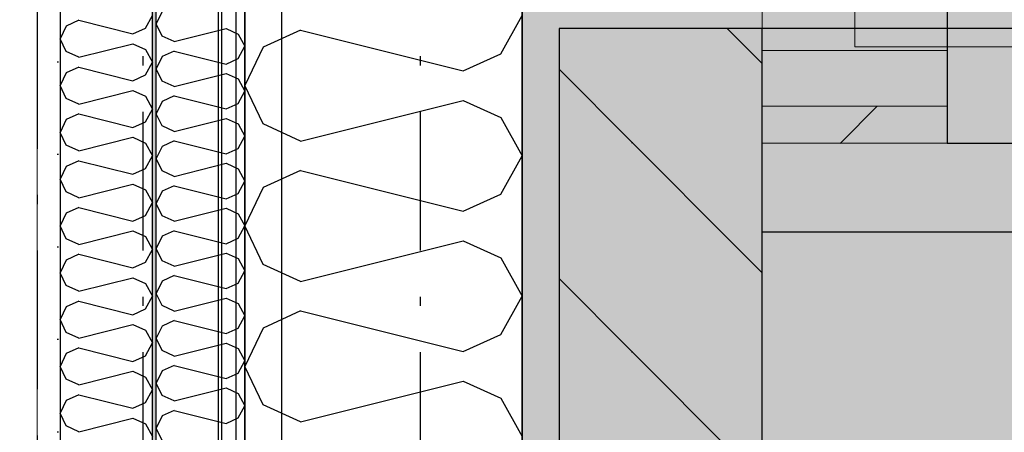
# Model space of a CAD drawing. Header units: millimetres. Extents: x -173281 to 144469, y -85977 to 83288.
# Tile 136 of 256: x -61595 to -61062, y -42300 to -42077. Entities that reach past the tile are written whole.
import ezdxf
from ezdxf.enums import TextEntityAlignment as Align

# ---------------------------------------------------------------- set-up
doc = ezdxf.new("R2010")
doc.units = ezdxf.units.MM
doc.header["$LTSCALE"] = 0.5
doc.header["$MEASUREMENT"] = 0
for name, pattern in [('Akselinje', [1500, 1000, -200, 100, -200]), ('Over snittplan', [260, 150, -50, 10, -50]), ('PLINE', [0]), ('Prikk & stiplet', [1340.555525, 705.555534, -352.777767, 0, -282.222223])]:
    doc.linetypes.add(name, pattern=pattern)
for name, color, linetype in [('223- Bjelker', 7, 'Continuous'), ('232- Ikke-bærende yttervegger', 7, 'Continuous'), ('232- Ikke-bærende yttervegger (Skravur)', 7, 'Continuous'), ('232- Ikke-bærende yttervegger (Skravur)(Nye konstruksjoner)', 7, 'Continuous'), ('232- Ikke-bærende yttervegger(Nye konstruksjoner)', 7, 'Continuous'), ('235- Utvendig kledning og overflate (Skravur)(Nye konstruksjoner)', 7, 'Continuous'), ('244- Vinduer_ dører_ foldevegger(Nye konstruksjoner)', 7, 'Continuous'), ('252- Gulv på grunn_ bunnplate', 7, 'Continuous'), ('256- Faste himlinger og overflatebehandling(Nye konstruksjoner)', 7, 'Continuous'), ('82-- Modullinjer', 7, 'Continuous'), ('862- M___Nettoareal(Nye konstruksjoner)', 7, 'Continuous'), ('862- M___Nettoareal(Polylinje)(Nye konstruksjoner)', 7, 'Continuous'), ('862- M___Nettoareal(Tekst)(Nye konstruksjoner)', 7, 'Continuous')]:
    doc.layers.add(name, color=color, linetype=linetype)
for name, color, linetype, lineweight in [('234- Vinduer_ dører_ porter(Nye konstruksjoner)', 7, 'Continuous', 0), ('235- Utvendig kledning og overflate(Nye konstruksjoner)', 7, 'Continuous', 0), ('236- Innvendig kledning og overflate(Nye konstruksjoner)', 7, 'Continuous', 0)]:
    doc.layers.add(name, color=color, linetype=linetype, lineweight=lineweight)
doc.styles.add('GENERATED_STYLE_1', font='arial.ttf')
doc.styles.add('GENERATED_STYLE_2', font='arial.ttf')

# ---------------------------------------------------------------- blocks, each defined once
blk = doc.blocks.new('Rektor_A-128_12', base_point=(-63439.81, -42454.06))
at = {"layer": '862- M___Nettoareal(Polylinje)(Nye konstruksjoner)', "linetype": 'PLINE', "flags": 128}
blk.add_lwpolyline([(-60435.66, -41799.43), (-60435.66, -39791.93), (-65073.16, -39791.93), (-65073.16, -43699.43), (-63428.16, -43699.43), (-63428.16, -41936.93), (-63278.16, -41936.93), (-63278.16, -43699.43), (-61485.66, -43699.43), (-61485.66, -41799.43)], close=True, dxfattribs=at)
at = {"layer": '862- M___Nettoareal(Tekst)(Nye konstruksjoner)', "style": 'GENERATED_STYLE_1'}
for tag, height, p in [('DUMMY_862', 150, (-63557.67, -41147.4)), ('ROOM_NAME', 150, (-63557.67, -41787.58)), ('DUMMY_861', 100, (-63714.81, -41387.34)), ('ROOM_NUMBER', 100, (-63714.81, -41776.15)), ('DUMMY_863', 100, (-63321.95, -41753.3))]:
    blk.add_attdef(tag, text='', height=height, rotation=90, dxfattribs=at).set_placement(p, align=Align.TOP_LEFT)
blk = doc.blocks.new('*X391')
at = {"layer": '232- Ikke-bærende yttervegger (Skravur)', "linetype": 'PLINE'}
for p, q in [((-61334.72, -42095.61), (-61323.16, -42074.89)), ((-61443.03, -42082.86), (-61463.35, -42092.11)), ((-61443.03, -42082.86), (-61355.04, -42104.86)), ((-61463.35, -42092.11), (-61473.16, -42112.83)), ((-61355.04, -42104.86), (-61334.72, -42095.61)), ((-61463.35, -42133.55), (-61473.16, -42112.83)), ((-61443.03, -42142.8), (-61355.04, -42120.8)), ((-61355.04, -42120.8), (-61334.72, -42130.05)), ((-61334.72, -42130.05), (-61323.16, -42150.77)), ((-61443.03, -42142.8), (-61463.35, -42133.55)), ((-61334.72, -42171.49), (-61323.16, -42150.77)), ((-61443.03, -42158.74), (-61463.35, -42167.99)), ((-61443.03, -42158.74), (-61355.04, -42180.74)), ((-61463.35, -42167.99), (-61473.16, -42188.71)), ((-61355.04, -42180.74), (-61334.72, -42171.49)), ((-61463.35, -42209.43), (-61473.16, -42188.71)), ((-61443.03, -42218.68), (-61355.04, -42196.68)), ((-61355.04, -42196.68), (-61334.72, -42205.93)), ((-61443.03, -42218.68), (-61463.35, -42209.43)), ((-61334.72, -42205.93), (-61323.16, -42226.65)), ((-61334.72, -42247.37), (-61323.16, -42226.65)), ((-61443.03, -42234.62), (-61463.35, -42243.87)), ((-61443.03, -42234.62), (-61355.04, -42256.62)), ((-61463.35, -42243.87), (-61473.16, -42264.59)), ((-61355.04, -42256.62), (-61334.72, -42247.37)), ((-61463.35, -42285.31), (-61473.16, -42264.59)), ((-61443.03, -42294.56), (-61355.04, -42272.56)), ((-61355.04, -42272.56), (-61334.72, -42281.81)), ((-61334.72, -42281.81), (-61323.16, -42302.53)), ((-61443.03, -42294.56), (-61463.35, -42285.31))]:
    blk.add_line(p, q, dxfattribs=at)
blk = doc.blocks.new('Vindu[50]')
at = {"layer": '234- Vinduer_ dører_ porter(Nye konstruksjoner)', "linetype": 'PLINE'}
for p, q in [((-61143.16, -42061.93), (-61143.16, -42091.93)), ((-61143.16, -42091.93), (-60423.16, -42091.93))]:
    blk.add_line(p, q, dxfattribs=at)
blk = doc.blocks.new('*X745')
at = {"layer": '232- Ikke-bærende yttervegger (Skravur)(Nye konstruksjoner)', "linetype": 'PLINE'}
for p, q in [((-61518.02, -42072.81), (-61521.16, -42079.45)), ((-61518.02, -42086.08), (-61521.16, -42079.45)), ((-61511.52, -42089.04), (-61483.36, -42082)), ((-61483.36, -42082), (-61476.86, -42084.95)), ((-61511.52, -42089.04), (-61518.02, -42086.08)), ((-61476.86, -42084.95), (-61473.16, -42091.59)), ((-61476.86, -42098.22), (-61473.16, -42091.59)), ((-61518.02, -42097.1), (-61521.16, -42103.73)), ((-61511.52, -42094.14), (-61518.02, -42097.1)), ((-61511.52, -42094.14), (-61483.36, -42101.18)), ((-61483.36, -42101.18), (-61476.86, -42098.22)), ((-61518.02, -42110.36), (-61521.16, -42103.73)), ((-61511.52, -42113.32), (-61483.36, -42106.28)), ((-61483.36, -42106.28), (-61476.86, -42109.24)), ((-61511.52, -42113.32), (-61518.02, -42110.36)), ((-61476.86, -42109.24), (-61473.16, -42115.87)), ((-61511.52, -42118.42), (-61518.02, -42121.38)), ((-61511.52, -42118.42), (-61483.36, -42125.46)), ((-61476.86, -42122.5), (-61473.16, -42115.87)), ((-61518.02, -42121.38), (-61521.16, -42128.01)), ((-61483.36, -42125.46), (-61476.86, -42122.5)), ((-61518.02, -42134.64), (-61521.16, -42128.01)), ((-61511.52, -42137.6), (-61518.02, -42134.64)), ((-61511.52, -42137.6), (-61483.36, -42130.56)), ((-61483.36, -42130.56), (-61476.86, -42133.52)), ((-61476.86, -42133.52), (-61473.16, -42140.15)), ((-61476.86, -42146.78), (-61473.16, -42140.15)), ((-61518.02, -42145.66), (-61521.16, -42152.29)), ((-61511.52, -42142.7), (-61518.02, -42145.66)), ((-61511.52, -42142.7), (-61483.36, -42149.74)), ((-61483.36, -42149.74), (-61476.86, -42146.78)), ((-61518.02, -42158.92), (-61521.16, -42152.29)), ((-61511.52, -42161.88), (-61483.36, -42154.84)), ((-61483.36, -42154.84), (-61476.86, -42157.8)), ((-61511.52, -42161.88), (-61518.02, -42158.92)), ((-61476.86, -42157.8), (-61473.16, -42164.43)), ((-61511.52, -42166.98), (-61518.02, -42169.94)), ((-61511.52, -42166.98), (-61483.36, -42174.02)), ((-61476.86, -42171.06), (-61473.16, -42164.43)), ((-61518.02, -42169.94), (-61521.16, -42176.57)), ((-61483.36, -42174.02), (-61476.86, -42171.06)), ((-61518.02, -42183.2), (-61521.16, -42176.57)), ((-61511.52, -42186.16), (-61518.02, -42183.2)), ((-61511.52, -42186.16), (-61483.36, -42179.12)), ((-61483.36, -42179.12), (-61476.86, -42182.08)), ((-61476.86, -42182.08), (-61473.16, -42188.71)), ((-61476.86, -42195.34), (-61473.16, -42188.71)), ((-61511.52, -42191.26), (-61518.02, -42194.22)), ((-61511.52, -42191.26), (-61483.36, -42198.3)), ((-61518.02, -42194.22), (-61521.16, -42200.85)), ((-61483.36, -42198.3), (-61476.86, -42195.34)), ((-61518.02, -42207.48), (-61521.16, -42200.85)), ((-61511.52, -42210.44), (-61483.36, -42203.4)), ((-61483.36, -42203.4), (-61476.86, -42206.36)), ((-61511.52, -42210.44), (-61518.02, -42207.48)), ((-61476.86, -42206.36), (-61473.16, -42212.99)), ((-61476.86, -42219.62), (-61473.16, -42212.99)), ((-61518.02, -42218.5), (-61521.16, -42225.13)), ((-61511.52, -42215.54), (-61518.02, -42218.5)), ((-61511.52, -42215.54), (-61483.36, -42222.58)), ((-61483.36, -42222.58), (-61476.86, -42219.62)), ((-61518.02, -42231.76), (-61521.16, -42225.13)), ((-61511.52, -42234.72), (-61483.36, -42227.68)), ((-61483.36, -42227.68), (-61476.86, -42230.64)), ((-61476.86, -42230.64), (-61473.16, -42237.27)), ((-61511.52, -42234.72), (-61518.02, -42231.76)), ((-61511.52, -42239.82), (-61518.02, -42242.78)), ((-61511.52, -42239.82), (-61483.36, -42246.86)), ((-61476.86, -42243.9), (-61473.16, -42237.27)), ((-61518.02, -42242.78), (-61521.16, -42249.41)), ((-61483.36, -42246.86), (-61476.86, -42243.9)), ((-61518.02, -42256.04), (-61521.16, -42249.41)), ((-61511.52, -42259), (-61483.36, -42251.96)), ((-61483.36, -42251.96), (-61476.86, -42254.92)), ((-61511.52, -42259), (-61518.02, -42256.04)), ((-61476.86, -42254.92), (-61473.16, -42261.55)), ((-61476.86, -42268.19), (-61473.16, -42261.55)), ((-61518.02, -42267.06), (-61521.16, -42273.7)), ((-61511.52, -42264.11), (-61518.02, -42267.06)), ((-61511.52, -42264.11), (-61483.36, -42271.14)), ((-61483.36, -42271.14), (-61476.86, -42268.19)), ((-61518.02, -42280.33), (-61521.16, -42273.7)), ((-61511.52, -42283.29), (-61483.36, -42276.25)), ((-61483.36, -42276.25), (-61476.86, -42279.21)), ((-61476.86, -42279.21), (-61473.16, -42285.84)), ((-61511.52, -42283.29), (-61518.02, -42280.33)), ((-61511.52, -42288.39), (-61518.02, -42291.35)), ((-61511.52, -42288.39), (-61483.36, -42295.43)), ((-61476.86, -42292.47), (-61473.16, -42285.84)), ((-61518.02, -42291.35), (-61521.16, -42297.98)), ((-61483.36, -42295.43), (-61476.86, -42292.47)), ((-61518.02, -42304.61), (-61521.16, -42297.98))]:
    blk.add_line(p, q, dxfattribs=at)
blk = doc.blocks.new('*X747')
at = {"layer": '232- Ikke-bærende yttervegger (Skravur)(Nye konstruksjoner)', "linetype": 'PLINE'}
for p, q in [((-61527.01, -42081.8), (-61523.16, -42074.89)), ((-61569.89, -42080.63), (-61573.16, -42087.54)), ((-61563.12, -42077.55), (-61569.89, -42080.63)), ((-61563.12, -42077.55), (-61533.79, -42084.88)), ((-61533.79, -42084.88), (-61527.01, -42081.8)), ((-61569.89, -42094.45), (-61573.16, -42087.54)), ((-61563.12, -42097.53), (-61533.79, -42090.2)), ((-61533.79, -42090.2), (-61527.01, -42093.28)), ((-61563.12, -42097.53), (-61569.89, -42094.45)), ((-61527.01, -42093.28), (-61523.16, -42100.19)), ((-61563.12, -42102.84), (-61569.89, -42105.92)), ((-61563.12, -42102.84), (-61533.79, -42110.17)), ((-61527.01, -42107.09), (-61523.16, -42100.19)), ((-61569.89, -42105.92), (-61573.16, -42112.83)), ((-61533.79, -42110.17), (-61527.01, -42107.09)), ((-61569.89, -42119.74), (-61573.16, -42112.83)), ((-61563.12, -42122.82), (-61533.79, -42115.49)), ((-61533.79, -42115.49), (-61527.01, -42118.57)), ((-61527.01, -42118.57), (-61523.16, -42125.48)), ((-61563.12, -42122.82), (-61569.89, -42119.74)), ((-61563.12, -42128.14), (-61569.89, -42131.22)), ((-61563.12, -42128.14), (-61533.79, -42135.47)), ((-61527.01, -42132.39), (-61523.16, -42125.48)), ((-61569.89, -42131.22), (-61573.16, -42138.12)), ((-61533.79, -42135.47), (-61527.01, -42132.39)), ((-61569.89, -42145.03), (-61573.16, -42138.12)), ((-61563.12, -42148.11), (-61533.79, -42140.78)), ((-61533.79, -42140.78), (-61527.01, -42143.86)), ((-61563.12, -42148.11), (-61569.89, -42145.03)), ((-61527.01, -42143.86), (-61523.16, -42150.77)), ((-61527.01, -42157.68), (-61523.16, -42150.77)), ((-61569.89, -42156.51), (-61573.16, -42163.42)), ((-61563.12, -42153.43), (-61569.89, -42156.51)), ((-61563.12, -42153.43), (-61533.79, -42160.76)), ((-61533.79, -42160.76), (-61527.01, -42157.68)), ((-61569.89, -42170.33), (-61573.16, -42163.42)), ((-61563.12, -42173.41), (-61533.79, -42166.07)), ((-61533.79, -42166.07), (-61527.01, -42169.16)), ((-61563.12, -42173.41), (-61569.89, -42170.33)), ((-61527.01, -42169.16), (-61523.16, -42176.06)), ((-61527.01, -42182.97), (-61523.16, -42176.06)), ((-61569.89, -42181.8), (-61573.16, -42188.71)), ((-61563.12, -42178.72), (-61569.89, -42181.8)), ((-61563.12, -42178.72), (-61533.79, -42186.05)), ((-61533.79, -42186.05), (-61527.01, -42182.97)), ((-61569.89, -42195.62), (-61573.16, -42188.71)), ((-61563.12, -42198.7), (-61533.79, -42191.37)), ((-61533.79, -42191.37), (-61527.01, -42194.45)), ((-61563.12, -42198.7), (-61569.89, -42195.62)), ((-61527.01, -42194.45), (-61523.16, -42201.36)), ((-61563.12, -42204.01), (-61569.89, -42207.1)), ((-61563.12, -42204.01), (-61533.79, -42211.35)), ((-61527.01, -42208.26), (-61523.16, -42201.36)), ((-61569.89, -42207.1), (-61573.16, -42214)), ((-61533.79, -42211.35), (-61527.01, -42208.26)), ((-61569.89, -42220.91), (-61573.16, -42214)), ((-61563.12, -42223.99), (-61533.79, -42216.66)), ((-61533.79, -42216.66), (-61527.01, -42219.74)), ((-61527.01, -42219.74), (-61523.16, -42226.65)), ((-61563.12, -42223.99), (-61569.89, -42220.91)), ((-61563.12, -42229.31), (-61569.89, -42232.39)), ((-61563.12, -42229.31), (-61533.79, -42236.64)), ((-61527.01, -42233.56), (-61523.16, -42226.65)), ((-61569.89, -42232.39), (-61573.16, -42239.3)), ((-61533.79, -42236.64), (-61527.01, -42233.56)), ((-61569.89, -42246.2), (-61573.16, -42239.3)), ((-61563.12, -42249.29), (-61533.79, -42241.95)), ((-61533.79, -42241.95), (-61527.01, -42245.04)), ((-61563.12, -42249.29), (-61569.89, -42246.2)), ((-61527.01, -42245.04), (-61523.16, -42251.94)), ((-61527.01, -42258.85), (-61523.16, -42251.94)), ((-61569.89, -42257.68), (-61573.16, -42264.59)), ((-61563.12, -42254.6), (-61569.89, -42257.68)), ((-61563.12, -42254.6), (-61533.79, -42261.93)), ((-61533.79, -42261.93), (-61527.01, -42258.85)), ((-61569.89, -42271.5), (-61573.16, -42264.59)), ((-61563.12, -42274.58), (-61533.79, -42267.25)), ((-61533.79, -42267.25), (-61527.01, -42270.33)), ((-61563.12, -42274.58), (-61569.89, -42271.5)), ((-61527.01, -42270.33), (-61523.16, -42277.24)), ((-61527.01, -42284.14), (-61523.16, -42277.24)), ((-61569.89, -42282.98), (-61573.16, -42289.88)), ((-61563.12, -42279.89), (-61569.89, -42282.98)), ((-61563.12, -42279.89), (-61533.79, -42287.23)), ((-61533.79, -42287.23), (-61527.01, -42284.14)), ((-61569.89, -42296.79), (-61573.16, -42289.88)), ((-61563.12, -42299.87), (-61533.79, -42292.54)), ((-61533.79, -42292.54), (-61527.01, -42295.62)), ((-61563.12, -42299.87), (-61569.89, -42296.79)), ((-61527.01, -42295.62), (-61523.16, -42302.53))]:
    blk.add_line(p, q, dxfattribs=at)
blk = doc.blocks.new('Standard grid marker[180]', base_point=(-61478.16, 26434.41))
at = {"layer": '82-- Modullinjer', "linetype": 'Akselinje'}
blk.add_line((-61478.16, 26234.41), (-61478.16, -50174.43), dxfattribs=at)
at = {"layer": '82-- Modullinjer', "style": 'GENERATED_STYLE_2'}
for tag, p in [('AC_MarkerText_1_0', (-61605.66, 26644.41)), ('AC_MarkerText_1_1', (-61605.66, -50664.43))]:
    blk.add_attdef(tag, text='', height=175, rotation=90, dxfattribs=at).set_placement(p, align=Align.TOP_CENTER)

msp = doc.modelspace()

# ---------------------------------------------------------------- hatches: boundary and pattern name
at = {"layer": '232- Ikke-bærende yttervegger (Skravur)', "linetype": 'Continuous'}
h = msp.add_hatch(dxfattribs=at)
h.set_pattern_fill('Skrålinjer_2', color=256, style=0, pattern_type=2)
h.set_pattern_definition([(135, (0, 0), (56.56854, 56.56854), [80, 0])])
h.paths.add_polyline_path([(-61193.16, -44036.93), (-61193.16, -42081.93), (-61303.16, -42081.93), (-61303.16, -44036.93)])
at = {"layer": '232- Ikke-bærende yttervegger (Skravur)(Nye konstruksjoner)', "linetype": 'Continuous'}
h = msp.add_hatch(dxfattribs=at)
h.set_pattern_fill('Gips', color=256, style=0, pattern_type=2)
h.set_pattern_definition([(90, (0, 0), (-86.60254, 0), [0, -50]), (90, (-43.3, 25), (-86.60254, 0), [0, -50])])
h.paths.add_polyline_path([(-61585.66, -43699.43), (-61573.16, -43699.43), (-61573.16, -41811.93), (-61585.66, -41811.93)])
msp.add_hatch(color=256, dxfattribs=at).paths.add_polyline_path([(-61523.16, -41863.93), (-61523.16, -43706.37), (-61521.16, -43706.59), (-61521.16, -41863.93)])
at = {"layer": '235- Utvendig kledning og overflate (Skravur)(Nye konstruksjoner)', "linetype": 'Continuous'}
h = msp.add_hatch(dxfattribs=at)
h.set_pattern_fill('Skrålinjer_2', color=256, style=0, pattern_type=2)
h.set_pattern_definition([(45, (0, 0), (-56.56854, 56.56854), [80, 0])])
h.paths.add_polyline_path([(-61193.16, -42123.93), (-61193.16, -42143.93), (-61093.16, -42143.93), (-61093.16, -42123.93)])
at = {"layer": '256- Faste himlinger og overflatebehandling(Nye konstruksjoner)', "linetype": 'Continuous'}
msp.add_hatch(color=256, dxfattribs=at).paths.add_polyline_path([(-77573.16, -45166.93), (-76163.16, -45166.93), (-76163.16, -46156.93), (-69793.16, -46156.93), (-66143.16, -46186.93), (-60353.16, -46186.93), (-60353.16, -43186.93), (-59123.16, -43186.93), (-59123.16, -36146.93), (-60353.16, -36146.93), (-60353.16, -12056.93), (-61323.16, -12056.93), (-61323.16, -14921.93), (-61193.16, -14921.93), (-61193.16, -15296.93), (-61378.16, -15296.93), (-61378.16, -25536.93), (-61193.16, -25536.93), (-61193.16, -25911.93), (-61323.16, -25911.93), (-61323.16, -37221.93), (-60173.16, -37221.93), (-60173.16, -42061.93), (-61323.16, -42061.93), (-61323.16, -43961.93), (-70863.16, -43961.93), (-70863.16, -45161.93), (-75178.16, -45161.93), (-75178.16, -43961.93), (-76398.16, -43961.93), (-76398.16, -44096.93), (-76683.16, -44096.93), (-76683.16, -39207.93), (-77573.16, -39207.93)])

# ---------------------------------------------------------------- linework, layer by layer
at = {"layer": '223- Bjelker', "linetype": 'Over snittplan'}
for p, q in [((-61528.16, -43761.93), (-61528.16, -35416.93)), ((-61378.16, -43761.93), (-61378.16, -35416.93))]:
    msp.add_line(p, q, dxfattribs=at)
at = {"layer": '223- Bjelker', "linetype": 'Prikk & stiplet'}
msp.add_line((-61453.16, -43761.93), (-61453.16, -35416.93), dxfattribs=at)
at = {"layer": '232- Ikke-bærende yttervegger', "linetype": 'PLINE', "flags": 128}
for points in [[(-61473.16, -41911.93), (-61473.16, -43699.43)], [(-61323.16, -43811.93), (-61323.16, -42061.93)], [(-61303.16, -42081.93), (-61303.16, -44036.93)], [(-61193.16, -42081.93), (-61303.16, -42081.93)], [(-61193.16, -44146.93), (-61193.16, -42081.93)], [(-60153.16, -42081.93), (-61193.16, -42081.93)], [(-61193.16, -42191.93), (-61193.16, -42081.93)], [(-61193.16, -42191.93), (-60043.16, -42191.93)]]:
    msp.add_lwpolyline(points, dxfattribs=at)
at = {"layer": '232- Ikke-bærende yttervegger(Nye konstruksjoner)', "linetype": 'PLINE'}
for p, q in [((-61573.16, -41861.93), (-61573.16, -43699.43)), ((-61523.16, -43706.37), (-61523.16, -41861.93)), ((-61521.16, -43706.59), (-61521.16, -41863.93))]:
    msp.add_line(p, q, dxfattribs=at)
at = {"layer": '232- Ikke-bærende yttervegger(Nye konstruksjoner)', "linetype": 'PLINE', "flags": 128}
for points in [[(-61473.16, -43711.93), (-61473.16, -42056.93)], [(-61093.16, -42063.93), (-61093.16, -42093.93)], [(-61093.16, -42093.93), (-61093.16, -42123.93)], [(-61093.16, -42123.93), (-61093.16, -42143.93)], [(-61093.16, -42143.93), (-60473.16, -42143.93)]]:
    msp.add_lwpolyline(points, dxfattribs=at)
at = {"layer": '235- Utvendig kledning og overflate(Nye konstruksjoner)', "linetype": 'PLINE'}
for p, q in [((-61193.16, -42093.93), (-61093.16, -42093.93)), ((-61193.16, -42123.93), (-61093.16, -42123.93))]:
    msp.add_line(p, q, dxfattribs=at)
at = {"layer": '235- Utvendig kledning og overflate(Nye konstruksjoner)', "linetype": 'PLINE', "flags": 128}
for points in [[(-61193.16, -42093.93), (-61193.16, -42063.93)], [(-61193.16, -42123.93), (-61193.16, -42093.93)], [(-61193.16, -42143.93), (-61193.16, -42123.93)], [(-61193.16, -42143.93), (-61093.16, -42143.93)]]:
    msp.add_lwpolyline(points, dxfattribs=at)
at = {"layer": '236- Innvendig kledning og overflate(Nye konstruksjoner)', "linetype": 'PLINE', "flags": 128}
msp.add_lwpolyline([(-61585.66, -41799.43), (-61585.66, -43699.43)], dxfattribs=at)
at = {"layer": '252- Gulv på grunn_ bunnplate', "linetype": 'PLINE', "flags": 128}
msp.add_lwpolyline([(-77653.66, -28236.43), (-76468.16, -28236.43), (-76468.16, -25956.93), (-68648.16, -25956.93), (-68648.16, -14971.93), (-68648.16, -14846.93), (-70768.16, -14846.93), (-70768.16, -11941.93), (-75053.66, -11941.93), (-75053.66, 2273.07), (-74818.16, 2273.07), (-74818.16, 4673.07), (-63042.66, 4673.07), (-63042.66, 2373.07), (-61492.66, 2373.07), (-61492.66, -15001.93), (-65023.16, -15001.93), (-65023.16, -14971.93), (-65037.66, -14971.93), (-65037.66, -25831.93), (-61478.16, -25831.93), (-61478.16, -37386.43), (-60337.66, -37386.43), (-60337.66, -41897.43), (-61487.66, -41897.43), (-61487.66, -43697.43), (-63278.16, -43697.43), (-63278.16, -41936.93), (-63428.16, -41936.93), (-63428.16, -43701.93), (-65168.16, -43701.93), (-65168.16, -43797.43), (-71027.66, -43797.43), (-71027.66, -44997.43), (-75013.66, -44997.43), (-75013.66, -43797.43), (-76238.16, -43797.43), (-76238.16, -38801.93), (-77653.66, -38801.93)], close=True, dxfattribs=at)
at = {"layer": '256- Faste himlinger og overflatebehandling(Nye konstruksjoner)', "linetype": 'Over snittplan', "flags": 128}
msp.add_lwpolyline([(-77573.16, -45166.93), (-76163.16, -45166.93), (-76163.16, -46156.93), (-69793.16, -46156.93), (-66143.16, -46186.93), (-60353.16, -46186.93), (-60353.16, -43186.93), (-59123.16, -43186.93), (-59123.16, -36146.93), (-60353.16, -36146.93), (-60353.16, -12056.93), (-61323.16, -12056.93), (-61323.16, -14921.93), (-61193.16, -14921.93), (-61193.16, -15296.93), (-61378.16, -15296.93), (-61378.16, -25536.93), (-61193.16, -25536.93), (-61193.16, -25911.93), (-61323.16, -25911.93), (-61323.16, -37221.93), (-60173.16, -37221.93), (-60173.16, -42061.93), (-61323.16, -42061.93), (-61323.16, -43961.93), (-70863.16, -43961.93), (-70863.16, -45161.93), (-75178.16, -45161.93), (-75178.16, -43961.93), (-76398.16, -43961.93), (-76398.16, -44096.93), (-76683.16, -44096.93), (-76683.16, -39207.93), (-77573.16, -39207.93)], close=True, dxfattribs=at)
at = {"layer": '256- Faste himlinger og overflatebehandling(Nye konstruksjoner)', "linetype": 'PLINE', "flags": 128}
msp.add_lwpolyline([(-77573.16, -45166.93), (-76163.16, -45166.93), (-76163.16, -46156.93), (-69793.16, -46156.93), (-66143.16, -46186.93), (-60353.16, -46186.93), (-60353.16, -43186.93), (-59123.16, -43186.93), (-59123.16, -36146.93), (-60353.16, -36146.93), (-60353.16, -12056.93), (-61323.16, -12056.93), (-61323.16, -14921.93), (-61193.16, -14921.93), (-61193.16, -15296.93), (-61378.16, -15296.93), (-61378.16, -25536.93), (-61193.16, -25536.93), (-61193.16, -25911.93), (-61323.16, -25911.93), (-61323.16, -37221.93), (-60173.16, -37221.93), (-60173.16, -42061.93), (-61323.16, -42061.93), (-61323.16, -43961.93), (-70863.16, -43961.93), (-70863.16, -45161.93), (-75178.16, -45161.93), (-75178.16, -43961.93), (-76398.16, -43961.93), (-76398.16, -44096.93), (-76683.16, -44096.93), (-76683.16, -39207.93), (-77573.16, -39207.93)], close=True, dxfattribs=at)
at = {"layer": '256- Faste himlinger og overflatebehandling(Nye konstruksjoner)', "linetype": 'Over snittplan', "flags": 128}
msp.add_lwpolyline([(-61585.66, -41811.93), (-61585.66, -43599.43)], dxfattribs=at)

# ---------------------------------------------------------------- block references
at = {"layer": '232- Ikke-bærende yttervegger'}
msp.add_blockref('*X391', (0, 0), dxfattribs=at)
at = {"layer": '232- Ikke-bærende yttervegger(Nye konstruksjoner)'}
for name in ['*X747', '*X745']:
    msp.add_blockref(name, (0, 0), dxfattribs=at)
at = {"layer": '244- Vinduer_ dører_ foldevegger(Nye konstruksjoner)', "linetype": 'PLINE'}
msp.add_blockref('Vindu[50]', (0, 0), dxfattribs=at)
at = {"layer": '82-- Modullinjer', "linetype": 'PLINE'}
msp.add_blockref('Standard grid marker[180]', (-61478.16, 26434.41), dxfattribs=at)
at = {"layer": '862- M___Nettoareal(Nye konstruksjoner)', "linetype": 'Continuous'}
msp.add_blockref('Rektor_A-128_12', (-63439.81, -42454.06), dxfattribs=at)

doc.saveas('drawing.dxf')
